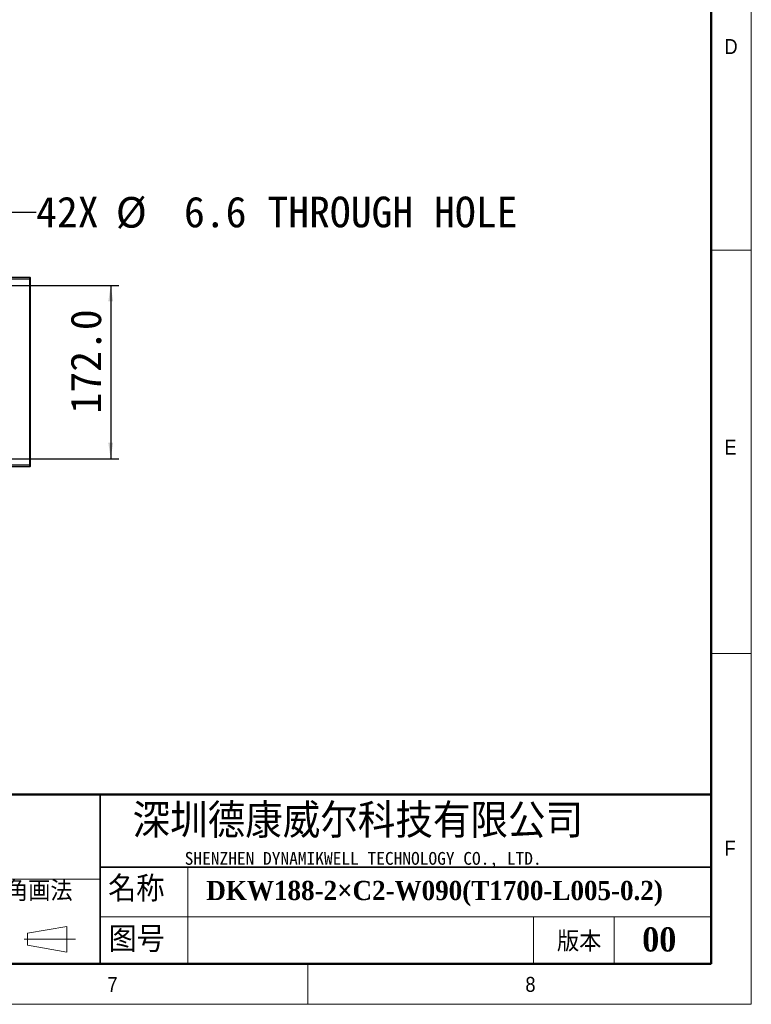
# Model space of a CAD drawing. Header units: millimetres. Extents: x 40 to 3331, y 40 to 2336.
# Tile 7 of 12: x 2594 to 3320, y 40 to 1016. Entities that reach past the tile are written whole.
import ezdxf

# ---------------------------------------------------------------- set-up
doc = ezdxf.new("R2010")
doc.units = ezdxf.units.MM
doc.header["$LTSCALE"] = 8
doc.layers.add('DIMNS', color=7, linetype='Continuous')
doc.styles.add('SLDTEXTSTYLE0', font='Gothic.ttf', dxfattribs={"width": 0.913})
doc.styles.add('SLDTEXTSTYLE1', font='timesbd.ttf', dxfattribs={"width": 0.933})
doc.styles.add('SLDTEXTSTYLE3', font='txt', dxfattribs={"bigfont": 'bigfont'})
doc.styles.add('SLDTEXTSTYLE4', font='txt', dxfattribs={"bigfont": 'bigfont'})
doc.styles.add('SLDTEXTSTYLE5', font='txt')
doc.styles.add('SLDTEXTSTYLE7', font='txt')
doc.dimstyles.new('SLDDIMSTYLE0', dxfattribs={"dimtxt": 30.4, "dimasz": 16, "dimexe": 0, "dimexo": 0.0625, "dimgap": 7.6, "dimtad": 2, "dimdec": 1, "dimrnd": 1e-09, "dimzin": 4, "dimdsep": 46, "dimtxsty": 'SLDTEXTSTYLE7', "dimsah": 1, "dimcen": 0.09, "dimadec": 0, "dimazin": 1, "dimtfac": 1, "dimtdec": 1, "dimtmove": 0, "dimatfit": 0, "dimfxl": 0, "dimfrac": 2, "dimtolj": 1, "dimtzin": 12, "dimarcsym": 0})
doc.dimstyles.new('SLDDIMSTYLE8', dxfattribs={"dimtxt": 30.4, "dimasz": 16, "dimexe": 0, "dimexo": 0.0625, "dimgap": 7.6, "dimtad": 0, "dimtih": 1, "dimtoh": 1, "dimdec": 1, "dimrnd": 1e-09, "dimzin": 12, "dimdsep": 46, "dimtxsty": 'SLDTEXTSTYLE7', "dimsah": 1, "dimcen": 0, "dimadec": 0, "dimazin": 3, "dimtfac": 1, "dimtdec": 1, "dimtofl": 0, "dimtmove": 0, "dimatfit": 3, "dimfxl": 0, "dimfrac": 2, "dimtolj": 1, "dimtzin": 12, "dimarcsym": 0})

# ---------------------------------------------------------------- blocks, each defined once
blk = doc.blocks.new('_D_26')
at = {"layer": 'DIMNS'}
for p, q in [((2538, 755.83), (2578.28, 825.61)), ((2578.28, 825.61), (2610.28, 825.61))]:
    blk.add_line(p, q, dxfattribs=at)
blk.add_solid([(2538, 755.83), (2548.08, 768.49), (2543.92, 770.89)], dxfattribs=at)
at = {"layer": 'DIMNS', "char_height": 30.4, "attachment_point": 1, "style": 'SLDTEXTSTYLE7'}
for s, insert in [('42X ', (2610.28, 840.92)), ('%%c', (2689.41, 840.63)), (' 6.6 THROUGH HOLE', (2736.38, 840.92))]:
    blk.add_mtext(s, dxfattribs=dict(at, insert=insert))
blk = doc.blocks.new('_D_27')
at = {"layer": 'DIMNS'}
for p, q in [((2552.35, 752.97), (2692.35, 752.97)), ((2684.35, 752.97), (2684.35, 580.97)), ((2552.35, 580.97), (2692.35, 580.97))]:
    blk.add_line(p, q, dxfattribs=at)
for points in [[(2684.35, 752.97), (2681.95, 736.97), (2686.75, 736.97)], [(2684.35, 580.97), (2686.75, 596.97), (2681.95, 596.97)]]:
    blk.add_solid(points, dxfattribs=at)
at = {"layer": 'DIMNS', "insert": (2644.46, 625.8), "char_height": 30.4, "attachment_point": 1, "rotation": 90, "style": 'SLDTEXTSTYLE7'}
blk.add_mtext('172.0', dxfattribs=at)

msp = doc.modelspace()

# ---------------------------------------------------------------- linework, layer by layer
at = {"color": 7, "linetype": 'Continuous', "lineweight": 18}
for p, q in [((3320, 40), (3320, 2336)), ((3280, 2296), (3280, 80)), ((3280, 788), (3320, 788)), ((3280, 388), (3320, 388)), ((2760.7398642, 176), (2760.7398642, 80)), ((2201.4758613, 164), (2674.0064972, 164)), ((2601.9065866, 110.5499805), (2640.7500893, 117.2694797)), ((2640.7500893, 117.2694797), (2640.7500893, 91.683194)), ((2674.0064972, 126.7204382), (3280, 126.7204382)), ((3104, 126.7204382), (3104, 80)), ((3184, 126.7204382), (3184, 80)), ((2601.9065866, 98.5499805), (2601.9065866, 110.5499805)), ((2598.4402248, 104.5499805), (2649.5575626, 104.5499805)), ((2601.9065866, 98.5499805), (2640.7500893, 91.683194)), ((80, 80), (3280, 80)), ((984, 80), (3280, 80)), ((2880, 80), (2880, 40)), ((40, 40), (3320, 40))]:
    msp.add_line(p, q, dxfattribs=at)
at = {"color": 7, "linetype": 'Continuous', "lineweight": 50}
for p, q in [((3280, 2296), (3280, 80)), ((3280, 248), (1464, 248)), ((80, 80), (3280, 80))]:
    msp.add_line(p, q, dxfattribs=at)
at = {"color": 7, "linetype": 'Continuous', "lineweight": 25}
for p, q in [((2584.6487255, 760.9713275), (2604.048726, 760.9713275)), ((2604.048726, 758.9713309), (2584.6487255, 758.9713309)), ((2604.048726, 758.9713309), (2604.048726, 760.9713275)), ((2604.3486566, 760.6713299), (2604.048726, 760.9713275)), ((2604.048726, 574.9713305), (2604.048726, 758.9713309)), ((2604.3486566, 758.8470701), (2604.048726, 758.9713309)), ((2604.3486566, 760.6713299), (2604.3486566, 758.8470701)), ((2604.3486566, 758.8470701), (2604.3486566, 575.0955913)), ((2584.6487255, 574.9713305), (2604.048726, 574.9713305)), ((2604.048726, 572.9713339), (2584.6487255, 572.9713339)), ((2604.3486566, 575.0955913), (2604.048726, 574.9713305)), ((2604.048726, 572.9713339), (2604.048726, 574.9713305)), ((2604.3486566, 573.2713316), (2604.048726, 572.9713339)), ((2604.3486566, 575.0955913), (2604.3486566, 573.2713316))]:
    msp.add_line(p, q, dxfattribs=at)
at = {"color": 7, "linetype": 'Continuous', "lineweight": 35}
for p, q in [((2674.0064972, 248), (2674.0064972, 80)), ((2674.0064972, 176), (3280, 176))]:
    msp.add_line(p, q, dxfattribs=at)

# ---------------------------------------------------------------- texts
at = {"color": 7, "linetype": 'Continuous', "lineweight": 0}
for s, insert, char_height, attachment_point, style in [('D', (3293.3333333, 997.1704528), 14.8166667, 1, 'SLDTEXTSTYLE0'), ('E', (3293.3333333, 599.9106936), 14.8166667, 1, 'SLDTEXTSTYLE0'), ('深圳德康威尔科技有限公司', (2706.035275, 238.9403364), 33.866666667, 1, 'SLDTEXTSTYLE4'), ('F', (3293.3333333, 202.2338134), 14.8166667, 1, 'SLDTEXTSTYLE0'), ('SHENZHEN DYNAMIKWELL TECHNOLOGY CO., LTD.', (2757.7422597, 191.0601178), 12.7, 1, 'SLDTEXTSTYLE5'), ('名称', (2681.7878779, 167.243517), 25.4, 1, 'SLDTEXTSTYLE3'), ('DKW188-2×C2-W090(T1700-L005-0.2)', (2779.2438769, 162.3900317), 19.05, 1, 'SLDTEXTSTYLE1'), ('图号', (2682.128891, 117.170145), 25.4, 1, 'SLDTEXTSTYLE3'), ('版本', (3127.1953082, 112.3594717), 20, 1, 'SLDTEXTSTYLE3'), ('00', (3228.6372553, 116.3460171), 24, 2, 'SLDTEXTSTYLE1'), ('7', (2681.1653799, 67.1747364), 14.8166667, 1, 'SLDTEXTSTYLE0'), ('8', (3095.8188424, 67.1747364), 14.8166667, 1, 'SLDTEXTSTYLE0')]:
    msp.add_mtext(s, dxfattribs=dict(at, insert=insert, char_height=char_height, attachment_point=attachment_point, style=style))
at = {"layer": 'DIMNS', "color": 7, "insert": (2536.4839625, 162.4328436), "char_height": 20, "attachment_point": 1, "style": 'SLDTEXTSTYLE3'}
msp.add_mtext('第三角画法', dxfattribs=at)

# ---------------------------------------------------------------- dimensions: what is measured, and where the dimension line sits
at = {"layer": 'DIMNS'}
dim = msp.add_diameter_dim_2p(p1=(2534.6986833, 750.1134467), p2=(2537.9986833, 755.8292144), text='42X <> THROUGH HOLE\\P', dimstyle='SLDDIMSTYLE8', dxfattribs=at)
dim.commit()
dim.dimension.update_dxf_attribs({"geometry": '_D_26', "text_midpoint": (2861.1364794, 825.6067441), "dimtype": 163})
dim = msp.add_linear_dim(base=(2684.3486833, 580.9713306), p1=(2542.1886833, 752.9713306), p2=(2542.1886833, 580.9713306), angle=90, dimstyle='SLDDIMSTYLE0', dxfattribs=at)
dim.commit()
dim.dimension.update_dxf_attribs({"geometry": '_D_27', "text_midpoint": (2684.3486833, 674.2240922), "dimtype": 160})

doc.saveas('drawing.dxf')
